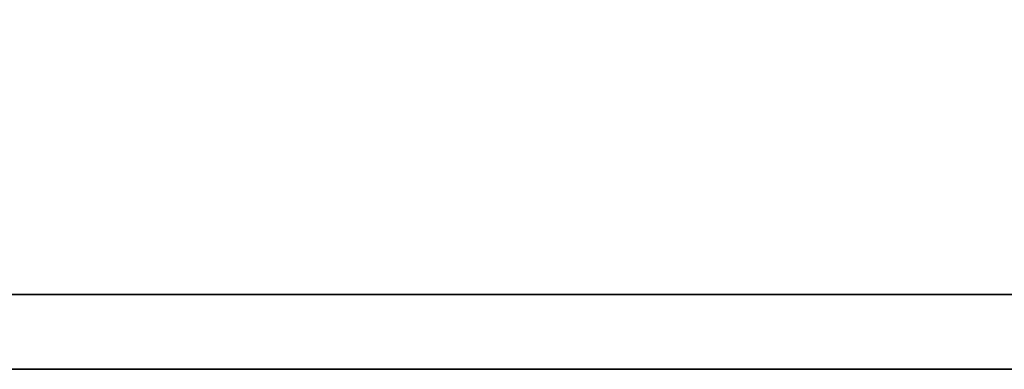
# Model space of a CAD drawing. Header units: millimetres. Extents: x 0 to 179, y 4 to 115.
# Tile 37 of 59: x 160.391 to 160.919, y 59.602 to 59.789. Entities that reach past the tile are written whole.
import ezdxf

# ---------------------------------------------------------------- set-up
doc = ezdxf.new("R2010")
doc.units = ezdxf.units.MM
doc.header["$LTSCALE"] = 0.1
doc.layers.add('DIM', color=4, linetype='CONTINUOUS')
doc.layers.add('layer 1', color=7, linetype='CONTINUOUS')

# ---------------------------------------------------------------- blocks, each defined once
blk = doc.blocks.new('TBI MOTION logo(完整正式版)')
at = {"layer": 'layer 1', "color": 22, "lineweight": 35}
blk.add_open_spline([(75.90875, -9.47875), (75.90875, -9.47875), (75.90875, -12.28625), (75.90875, -12.28625), (75.90875, -12.28625), (75.90875, -12.28625), (75.90875, -12.47875), (75.90875, -12.47875), (75.90875, -12.47875), (75.90875, -12.47875), (75.71625, -12.47875), (75.71625, -12.47875), (75.71625, -12.47875), (75.71625, -12.47875), (-88.32875, -12.47875), (-88.32875, -12.47875), (-88.32875, -12.47875), (-88.32875, -12.47875), (-88.32875, -13.29375), (-88.32875, -13.29375), (-88.32875, -13.29375), (-88.32875, -13.29375), (82.89125, -13.29375), (82.89125, -13.29375), (82.89125, -13.29375), (82.89125, -13.29375), (75.90875, -9.47875), (75.90875, -9.47875)], degree=3, knots=[0, 0, 0, 0, 0.14285714, 0.14285714, 0.14285714, 0.14285715, 0.28571429, 0.28571429, 0.28571429, 0.2857143, 0.42857143, 0.42857143, 0.42857143, 0.42857144, 0.57142857, 0.57142857, 0.57142857, 0.57142858, 0.71428571, 0.71428571, 0.71428571, 0.71428572, 0.85714286, 0.85714286, 0.85714286, 0.85714287, 1, 1, 1, 1], dxfattribs=at)

msp = doc.modelspace()

# ---------------------------------------------------------------- block references
at = {"layer": 'DIM', "color": 7, "xscale": 0.0490385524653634, "yscale": 0.0490385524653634, "zscale": 0.0490385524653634}
msp.add_blockref('TBI MOTION logo(完整正式版)', (162.19111, 60.25353), dxfattribs=at)

doc.saveas('drawing.dxf')
